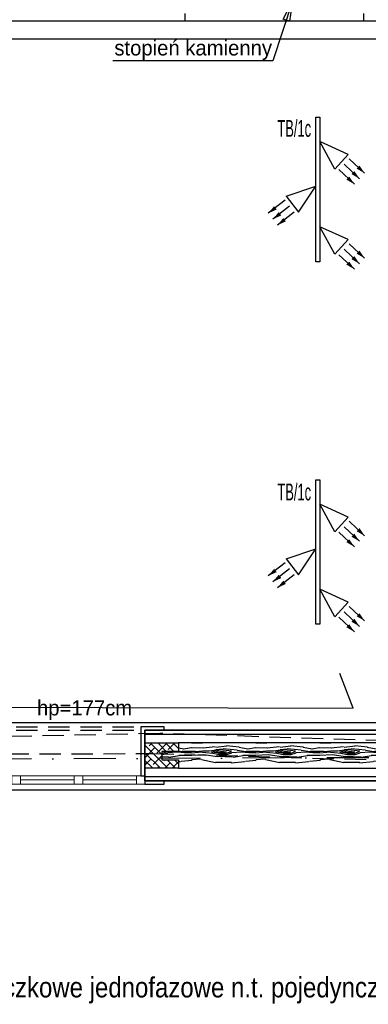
# Model space of a CAD drawing. Header units: centimetres. Extents: x 148004 to 151785, y -7215 to -1472.
# Tile 6 of 20: x 149556 to 149763, y -6331 to -5746. Entities that reach past the tile are written whole.
import ezdxf
from ezdxf.enums import TextEntityAlignment as Align

# ---------------------------------------------------------------- set-up
doc = ezdxf.new("R2010")
doc.units = ezdxf.units.CM
doc.header["$LTSCALE"] = 0.1
doc.linetypes.add('DASHDOT', pattern=[1, 0.5, -0.25, 0, -0.25])
doc.linetypes.add('DASHEDX2', pattern=[38.1, 25.4, -12.7])
doc.layers.get('0').update_dxf_attribs({"color": 45})
for name, color, linetype, lineweight in [('A_Opisy', 7, 'Continuous', 18), ('A_stolarka_O', 4, 'Continuous', 15), ('HACZE', 52, 'Continuous', 9)]:
    doc.layers.add(name, color=color, linetype=linetype, lineweight=lineweight)
for name, color, linetype in [('ELEK OPIS', 140, 'Continuous'), ('ELEK OŚWIETLENIE', 154, 'Continuous'), ('ELEKTRYKA_OPIS GNIAZD', 230, 'Continuous'), ('hatch_R&F', 4, 'Continuous'), ('opisy_PROKON', 3, 'Continuous'), ('osie_R&F', 6, 'DASHDOT'), ('widoki_przerywana_R&F', 4, 'DASHEDX2'), ('widoki_R&F', 4, 'Continuous'), ('ściany_murowane_R&F', 13, 'Continuous')]:
    doc.layers.add(name, color=color, linetype=linetype)
doc.styles.add('1_100', font='romans.shx', dxfattribs={"width": 0.8})
doc.styles.add('arial', font='arial.ttf')
doc.styles.add('CG', font='txt')
doc.styles.add('TECH', font='txt')
doc.dimstyles.new('1_100', dxfattribs={"dimscale": 1.5, "dimtxt": 10, "dimasz": 6, "dimexe": 0, "dimexo": 0, "dimgap": 1.5, "dimtad": 1, "dimdec": 1, "dimrnd": 1, "dimzin": 12, "dimdsep": 46, "dimtxsty": '1_100', "dimblk1": 'U1', "dimblk2": 'U1', "dimsah": 1, "dimcen": -6, "dimse1": 1, "dimse2": 1, "dimclrt": 2, "dimadec": 0, "dimazin": 0, "dimtfac": 0.072, "dimtdec": 1, "dimtix": 1, "dimtmove": 2, "dimatfit": 3, "dimldrblk": 'DOT', "dimfxl": 0, "dimtolj": 1, "dimtzin": 12, "dimarcsym": 0})

# ---------------------------------------------------------------- blocks, each defined once
blk = doc.blocks.new('osie_przyziemie')
at = {"layer": 'osie_R&F', "ltscale": 500}
blk.add_lwpolyline([(150364.22, -6182.87), (149011.58, -6187.7)], dxfattribs=at)
blk = doc.blocks.new('U1')
for p, q in [((0, -1), (0, 1)), ((1.5, 0), (-1.5, 0))]:
    blk.add_line(p, q)
at = {"color": 2, "const_width": 0.1}
blk.add_lwpolyline([(-0.5, -0.5), (0.5, 0.5)], dxfattribs=at)
blk = doc.blocks.new('naświetlacze 3x')
at = {"layer": 'ELEK OŚWIETLENIE'}
for p, q in [((-10.18, 19.8), (-1.54, 28.98)), ((-6.93, 16.75), (1.71, 25.92)), ((40.35, 19.8), (48.99, 28.98)), ((43.6, 16.75), (52.24, 25.92)), ((-12.63, 19.31), (-20.3, 2.42)), ((-12.63, 19.31), (-3.99, 11.25)), ((-3.67, 13.71), (4.97, 22.88)), ((37.9, 19.31), (30.23, 2.42)), ((37.9, 19.31), (46.54, 11.25)), ((46.86, 13.71), (55.5, 22.88)), ((-3.99, 11.25), (-20.3, 2.42)), ((46.54, 11.25), (30.23, 2.42)), ((21.55, -10.36), (6.16, 0)), ((12.18, -17.54), (6.16, 0)), ((12.18, -17.54), (21.55, -10.36)), ((18.09, -15.54), (25.81, -25.51)), ((21.63, -12.83), (29.34, -22.8)), ((14.57, -18.27), (22.28, -28.24))]:
    blk.add_line(p, q, dxfattribs=at)
for points in [[(-1.54, 28.98, 0, 2.5, 0), (-5.2, 25.09, 2.5, 2.5, 0)], [(48.99, 28.98, 0, 2.5, 0), (45.33, 25.09, 2.5, 2.5, 0)], [(1.71, 25.92, 0, 2.5, 0), (-1.95, 22.03, 2.5, 2.5, 0)], [(4.97, 22.88, 0, 2.5, 0), (1.31, 18.99, 2.5, 2.5, 0)], [(52.24, 25.92, 0, 2.5, 0), (48.58, 22.03, 2.5, 2.5, 0)], [(55.5, 22.88, 0, 2.5, 0), (51.84, 18.99, 2.5, 2.5, 0)], [(29.34, -22.8, 0, 2.5, 0), (26.07, -18.57, 2.5, 2.5, 0)], [(22.28, -28.24, 0, 2.5, 0), (19.01, -24.01, 2.5, 2.5, 0)], [(25.81, -25.51, 0, 2.5, 0), (22.54, -21.29, 2.5, 2.5, 0)]]:
    blk.add_lwpolyline(points, format="xyseb", dxfattribs=at)
blk.add_lwpolyline([(-34.8, 2.42), (51.03, 2.42), (51.03, 0), (-34.8, 0)], close=True, dxfattribs=at)

msp = doc.modelspace()

# ---------------------------------------------------------------- hatches: boundary and pattern name
at = {"layer": 'hatch_R&F'}
h = msp.add_hatch(dxfattribs=at)
h.set_pattern_fill('ANSI38', color=256, angle=90)
h.set_pattern_definition([(135, (-8.311, -460), (-2.24506403, -2.24506403), []), (225, (-8.311, -460), (-2.24506403, -6.73519209), [7.9375, -4.7625])])
h.paths.add_polyline_path([(149630.5, -6175.37), (149650.5, -6175.37), (149650.5, -6180.37), (149640.5, -6180.37), (149640.5, -6185.37), (149650.5, -6185.37), (149650.5, -6190.37), (149630.5, -6190.37), (149630.5, -6185.37), (149630.5, -6180.37)])
h = msp.add_hatch(dxfattribs=at)
h.set_pattern_fill('WOOD8', color=256, scale=1.5)
h.set_pattern_definition([(349.6952, (470.2103, 29.337), (228.600036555, -38.09980505), [4.259694, -421.711222]), (0, (474.4, 28.575), (38.1, 38.1), [4.191, -33.909]), (18.4349, (478.592, 28.575), (76.2000172, 38.0999391), [3.6144705, -116.868283]), (172.875, (482.0213, 29.718), (266.70001447, -38.09993454), [3.071736, -304.1002935]), (174.8056, (478.9733, 30.099), (381.000025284, -38.09981744), [4.208298, -416.619957]), (194.0362, (474.782, 30.48), (-114.30002066, -38.09992533), [4.712703, -152.377597]), (9.4623, (473.258, 29.337), (190.50002997, 38.0999298), [2.3175465, -229.4357235]), (353.6598, (475.5443, 29.718), (-304.79997661, 38.10006039), [3.450108, -341.560061]), (185.7106, (478.9733, 29.337), (-342.89997768, -38.10005066), [3.8290125, -379.071264]), (168.6901, (475.163, 28.956), (152.40002937, -38.0999093), [1.942719, -192.329905]), (354.8056, (466.7813, 28.956), (-381.000025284, 38.09981744), [4.208298, -416.619957]), (348.6901, (470.972, 28.575), (-152.40002937, 38.0999093), [3.885438, -190.387186]), (0, (474.782, 27.813), (38.1, 38.1), [4.572, -33.528]), (20.556, (479.3543, 27.813), (190.50007021, 76.1998468), [3.255264, -322.271288]), (3.8141, (482.4023, 28.956), (533.39997427, 38.100233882), [5.727687, -567.04089]), (354.8056, (488.1173, 29.337), (-381.000025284, 38.09981744), [4.208298, -416.619957]), (0, (492.31, 28.956), (38.1, 38.1), [4.191, -33.909]), (5.1944, (458.3993, 28.956), (381.000025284, 38.09981744), [4.208298, -416.619957]), (354.8056, (462.5903, 29.337), (-381.000025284, 38.09981744), [4.208298, -416.619957]), (0, (458.4, 29.718), (38.1, 38.1), [2.286, -35.814]), (5.1944, (460.6853, 29.718), (381.000025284, 38.09981744), [4.208298, -416.619957]), (0, (464.876, 30.1), (38.1, 38.1), [3.81, -34.29]), (10.3048, (468.6863, 30.099), (-228.600036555, -38.09980505), [4.259694, -421.711222]), (5.1944, (472.8773, 30.861), (381.000025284, 38.09981744), [4.208298, -416.619957]), (354.8056, (477.0683, 31.242), (-381.000025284, 38.09981744), [4.208298, -416.619957]), (354.8056, (481.2593, 30.861), (-381.000025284, 38.09981744), [4.208298, -416.619957]), (351.8699, (485.45, 30.48), (-228.59999127, 38.09997482), [5.3881395, -264.019513]), (0, (490.784, 29.718), (38.1, 38.1), [5.715, -32.385]), (347.4712, (489.2603, 6.858), (190.50001162, -38.09998475), [3.5126295, -347.751997]), (354.2894, (492.6893, 6.096), (-342.89997768, 38.10005066), [3.8290125, -379.071264]), (8.1301, (489.26, 6.858), (228.59999127, 38.09997482), [2.6940885, -266.713602]), (9.4623, (491.927, 7.239), (190.50002997, 38.0999298), [4.6350555, -227.118177]), (0, (458.4, 8), (38.1, 38.1), [4.572, -33.528]), (350.5377, (462.971, 8.001), (-190.50002997, 38.0999298), [2.3175465, -229.4357235]), (201.8014, (465.257, 7.62), (114.30000984, 38.09999637), [2.0517615, -203.123025]), (192.9946, (463.3523, 6.858), (342.900029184, 76.199908), [5.083188, -503.234211]), (352.875, (493.4513, 6.858), (-266.70001447, 38.09993454), [3.071736, -304.1002935]), (7.125, (493.4513, 6.858), (266.70001447, 38.09993454), [3.071736, -304.1002935]), (0, (458.4, 7.24), (38.1, 38.1), [3.048, -35.052]), (194.0362, (461.447, 7.239), (-114.30002066, -38.09992533), [3.1418025, -153.948536]), (356.6335, (466.7813, 8.382), (-609.59997445, 38.10041802), [6.488202, -642.331443]), (357.7094, (473.2583, 8.001), (-914.400004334, 38.09983787), [9.53262, -943.729075]), (3.1798, (482.7833, 7.62), (647.700018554, 38.09965868), [6.8685915, -679.98895]), (9.4623, (489.641, 8.001), (190.50002997, 38.0999298), [6.952602, -224.800668]), (10.3048, (458.3993, 4.572), (-228.600036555, -38.09980505), [4.259694, -421.711222]), (15.9454, (462.59, 5.334), (-152.40000495, -38.09999644), [5.5474365, -271.824755]), (0, (467.924, 6.858), (38.1, 38.1), [4.953, -33.147]), (351.8699, (472.877, 6.858), (-228.59999127, 38.09997482), [5.3881395, -264.019513]), (3.5763, (478.2113, 6.096), (571.50002525, 38.09964605), [6.1078875, -604.681557]), (351.2538, (484.3073, 6.477), (266.6999754, -38.100159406), [5.0112555, -496.115988]), (345.9638, (489.26, 5.715), (-114.30002066, 38.09992533), [4.712703, -152.377597]), (0, (493.832, 4.572), (38.1, 38.1), [2.667, -35.433]), (174.8056, (466.7813, 8.382), (381.000025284, -38.09981744), [8.416557, -412.411697]), (355.2364, (458.3993, 10.668), (-419.10003665, 38.099677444), [9.1756995, -449.60907]), (0, (467.543, 9.906), (38.1, 38.1), [8.763, -29.337]), (4.0856, (476.3063, 9.906), (495.300005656, 38.09985294), [10.695165, -524.0637855]), (0, (486.974, 10.668), (38.1, 38.1), [9.525, -28.575]), (7.125, (458.3993, 2.667), (266.70001447, 38.09993454), [9.2151705, -297.956859]), (6.3402, (467.5433, 3.81), (304.79997661, 38.10006039), [6.9002145, -338.109954]), (357.5104, (474.4013, 4.572), (-838.199979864, 38.100680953), [8.771268, -868.356607]), (353.4802, (483.1643, 4.191), (-990.599992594, 114.299982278), [13.4217915, -1328.758531]), (3.0128, (458.3993, 27.432), (685.800000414, 38.100156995), [7.24902, -717.6529335]), (351.8699, (465.638, 27.813), (-228.59999127, 38.09997482), [8.0822295, -261.325462]), (357.6141, (473.6393, 26.67), (-876.300019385, 38.099342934), [9.1519245, -906.04147]), (10.6197, (482.7833, 26.289), (-419.099938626, -76.200307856), [6.2022225, -614.020819]), (0, (488.88, 27.432), (38.1, 38.1), [7.62, -30.48]), (356.8202, (458.3993, 32.004), (-647.700018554, 38.09965868), [6.8685915, -679.98895]), (6.009, (465.2573, 31.623), (-380.999991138, -38.09997376), [7.279005, -720.620466]), (6.7098, (472.4963, 32.385), (-342.900038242, -38.099767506), [6.5216535, -645.645267]), (354.2894, (478.9733, 33.147), (-342.89997768, 38.10005066), [7.6580235, -375.242252]), (347.9052, (486.5933, 32.385), (-342.899946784, 76.200256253), [5.4550815, -540.053898]), (9.4623, (491.927, 31.242), (190.50002997, 38.0999298), [4.6350555, -227.118177]), (3.8141, (458.3993, 24.765), (533.39997427, 38.100233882), [5.727687, -567.04089]), (347.1957, (464.1143, 25.146), (-495.299917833, 114.300282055), [8.595741, -850.979426]), (0, (472.496, 23.24), (38.1, 38.1), [9.525, -28.575]), (5.4403, (482.0213, 23.241), (-419.100012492, -38.099747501), [8.037195, -795.683181]), (6.7098, (490.0223, 24.003), (-342.900038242, -38.099767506), [6.5216535, -645.645267]), (0, (458.4, 34.67), (38.1, 38.1), [6.477, -31.623]), (8.1301, (464.876, 34.671), (228.59999127, 38.09997482), [10.776318, -258.6313725]), (357.6141, (475.5443, 36.195), (-876.300019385, 38.099342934), [9.1519245, -906.04147]), (354.4725, (484.6883, 35.814), (800.100066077, -76.199443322), [11.8661685, -1174.7515875]), (6.8428, (458.3993, 0), (-647.699976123, -76.200304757), [9.593352, -949.74015]), (0, (467.924, 1.143), (38.1, 38.1), [10.668, -27.432]), (356.3478, (478.59226, 1.143), (-1181.100036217, 76.1995157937), [17.943423, -1776.400727]), (0, (458.4, 13.335), (38.1, 38.1), [9.144, -28.956]), (4.7636, (467.5433, 13.335), (419.10003665, 38.099677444), [9.1756995, -449.60907]), (358.1524, (476.6873, 14.097), (-1143.00001771, 38.099783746), [11.8171335, -1169.897228]), (357.2737, (488.4983, 13.716), (-762.000010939, 38.099848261), [8.0100675, -792.99656]), (354.8056, (458.3993, 19.431), (-381.000025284, 38.09981744), [8.416557, -412.411697]), (0, (466.78, 18.67), (38.1, 38.1), [12.192, -25.908]), (1.9092, (478.9733, 18.669), (1104.899963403, 38.100923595), [11.436363, -1132.1984595]), (3.5763, (490.4033, 19.05), (571.50002525, 38.09964605), [6.1078875, -604.681557])])
h.paths.add_polyline_path([(149650.5, -6185.37), (149650.5, -6190.37), (149822.09, -6190.37), (149846.73, -6175.37), (149650.5, -6175.37), (149650.5, -6180.37), (149640.5, -6180.37), (149640.5, -6185.37)])

# ---------------------------------------------------------------- linework, layer by layer
at = {"layer": 'A_stolarka_O'}
for p, q in [((149551.5, -6199.87), (149630.5, -6199.87)), ((149588.5, -6197.37), (149556.5, -6197.37)), ((149593.5, -6197.37), (149625.5, -6197.37))]:
    msp.add_line(p, q, dxfattribs=at)
for points in [[(149556.5, -6194.87), (149556.5, -6199.87), (149551.5, -6199.87), (149551.5, -6194.87)], [(149588.5, -6199.87), (149588.5, -6194.87), (149556.5, -6194.87), (149556.5, -6199.87)], [(149588.5, -6194.87), (149588.5, -6199.87), (149593.5, -6199.87), (149593.5, -6194.87)], [(149593.5, -6199.87), (149593.5, -6194.87), (149625.5, -6194.87), (149625.5, -6199.87)], [(149625.5, -6194.87), (149625.5, -6199.87), (149630.5, -6199.87), (149630.5, -6194.87)]]:
    msp.add_lwpolyline(points, close=True, dxfattribs=at)
at = {"layer": 'Defpoints'}
msp.add_lwpolyline([(149789.4, -6163.37), (149789.4, -6163.37), (148918, -6163.37), (148918, -5746.37), (149789.4, -5746.37), (149789.4, -6163.37)], dxfattribs=at)
at = {"layer": 'ELEK OŚWIETLENIE'}
msp.add_lwpolyline([(149577.25, -5481.37), (149766.01, -5481.37), (149773.13, -5757.14), (148918, -5757.14), (148934.35, -6152.53), (149754.22, -6154.8), (149746.29, -6134.17)], dxfattribs=at)
at = {"layer": 'widoki_przerywana_R&F', "ltscale": 5}
for p, q in [((149554, -6165.87), (149628, -6165.87)), ((149554, -6167.87), (149628, -6167.87))]:
    msp.add_line(p, q, dxfattribs=at)
for points in [[(148891, -6191.01), (149365.14, -6185.59), (149381.87, -6185.38), (149548.8, -6181.91), (149634.85, -6181.69), (149818.65, -6186.87), (150031.55, -6062.52), (150022.2, -5859.82), (149819.63, -5721.9), (149753.49, -5723.56), (149665.23, -5725.09), (149386.62, -5719.5), (149357.63, -5719.47), (149153.4, -5719.23)], [(148897.3, -5735.46), (149665.62, -5737.31), (149752.98, -5734.91), (149815.89, -5732.88), (150011.02, -5866.47), (150019.82, -6055.72), (149812.42, -6175.46), (149639.38, -6169.69), (149530.36, -6172), (149380.46, -6172.26), (149354.71, -6172.66), (149264.61, -6173.46), (149172.34, -6175.15)]]:
    msp.add_lwpolyline(points, dxfattribs=at)
at = {"layer": 'widoki_R&F'}
for points in [[(149840.23, -6149.3), (149841.49, -6151.46), (149809, -6170.37), (149630.5, -6170.37), (149630.5, -6167.87), (149808.33, -6167.87), (149840.23, -6149.3)], [(149854.06, -6173.07), (149855.32, -6175.23), (149816.42, -6197.87), (149630.5, -6197.87), (149630.5, -6195.37), (149815.75, -6195.37), (149854.06, -6173.07)], [(149630.5, -6175.37), (149650.5, -6175.37), (149650.5, -6180.37), (149640.5, -6180.37), (149640.5, -6185.37), (149650.5, -6185.37), (149650.5, -6190.37), (149630.5, -6190.37), (149630.5, -6185.37), (149630.5, -6185.37), (149630.5, -6180.37), (149630.5, -6180.37), (149630.5, -6175.37)]]:
    msp.add_lwpolyline(points, dxfattribs=at)
for points in [[(149630.5, -6167.87), (149641.89, -6167.87), (149641.89, -6165.87), (149628, -6165.87), (149628, -6194.87), (149630.5, -6194.87), (149630.5, -6167.87), (149630.5, -6167.87)], [(149650.5, -6190.37), (149822.09, -6190.37), (149846.73, -6175.37), (149650.5, -6175.37), (149650.5, -6180.37), (149640.5, -6180.37), (149640.5, -6185.37), (149650.5, -6185.37)]]:
    msp.add_lwpolyline(points, close=True, dxfattribs=at)
at = {"layer": 'widoki_R&F', "linetype": 'Continuous', "lineweight": -3, "ltscale": 0.5}
msp.add_lwpolyline([(149630.5, -6197.87), (149630.5, -6199.87), (149641.89, -6199.87), (149641.89, -6197.87)], close=True, dxfattribs=at)
at = {"layer": 'ściany_murowane_R&F', "color": 3, "lineweight": -3, "ltscale": 0.5}
for points in [[(148878, -5706.37), (149517, -5706.37), (149517, -5706.37), (149517, -5706.37), (149517, -5706.37), (149517, -5706.37), (149517, -5437.37), (149801, -5437.37), (149801, -5706.37), (149801, -5706.37), (149801, -5706.37), (149801, -5706.37), (149801, -5706.37), (149830.91, -5706.37), (150045.4, -5850.24), (150045.4, -6070.96), (150045.4, -6070.96), (150045.4, -6070.96), (150045.4, -6070.96), (150045.4, -6070.96), (149817.91, -6203.37), (148878, -6203.37)], [(148913.5, -5895.37), (148918, -5895.37), (148918, -5746.37), (149654.47, -5746.37), (149654.47, -5741.87)], [(149760.24, -5741.87), (149760.24, -5746.37), (149818.74, -5746.37), (150005.4, -5871.57), (150005.4, -6047.96)], [(150005.4, -6047.96), (149807.11, -6163.37), (148918, -6163.37), (148918, -6028.25), (148913.5, -6028.25)]]:
    msp.add_lwpolyline(points, dxfattribs=at)
at = {"layer": 'ściany_murowane_R&F', "lineweight": -3, "ltscale": 0.5}
msp.add_lwpolyline([(149630.5, -6167.87), (149630.5, -6197.87), (149816.42, -6197.87), (149855.32, -6175.23), (149840.23, -6149.3), (149808.33, -6167.87), (149630.5, -6167.87)], dxfattribs=at)

# ---------------------------------------------------------------- block references
at = {"layer": 'ELEK OŚWIETLENIE', "rotation": 270}
for p in [(149731.99, -5838.38), (149731.99, -6053.85)]:
    msp.add_blockref('naświetlacze 3x', p, dxfattribs=at)
at = {"layer": 'HACZE'}
msp.add_blockref('osie_przyziemie', (-250.02, -0.01), dxfattribs=at)

# ---------------------------------------------------------------- texts
at = {"layer": 'A_Opisy', "color": 4, "style": 'TECH'}
msp.add_text('stopień kamienny', height=9, dxfattribs=at).set_placement((149612.31, -5762.37), align=Align.MIDDLE_LEFT)
at = {"layer": 'ELEK OPIS', "color": 7, "style": 'arial', "width": 0.85}
msp.add_text('- 2x gniazdo wtyczkowe jednofazowe n.t. pojedyncze hermetyczne', height=12, dxfattribs=at).set_placement((149443.22, -6326.58, 0))
at = {"layer": 'ELEKTRYKA_OPIS GNIAZD', "style": 'arial', "width": 0.55}
for p in [(149709.14, -5815.22), (149709.14, -6031.26)]:
    msp.add_text('TB/1c', height=10, dxfattribs=at).set_placement(p)
at = {"layer": 'opisy_PROKON', "color": 4, "style": 'CG'}
msp.add_text('hp=177cm', height=9, dxfattribs=at).set_placement((149566.35, -6154.53), align=Align.MIDDLE_LEFT)

# ---------------------------------------------------------------- leaders
at = {"layer": 'opisy_PROKON', "color": 3}
msp.add_leader([(149718.21, -5734.51), (149706.45, -5770.1), (149611.49, -5770.1)], dimstyle='1_100', override={"dimasz": 8, "dimtad": 0, "dimldrblk": 'ClosedBlank'}, dxfattribs=at)

doc.saveas('drawing.dxf')
